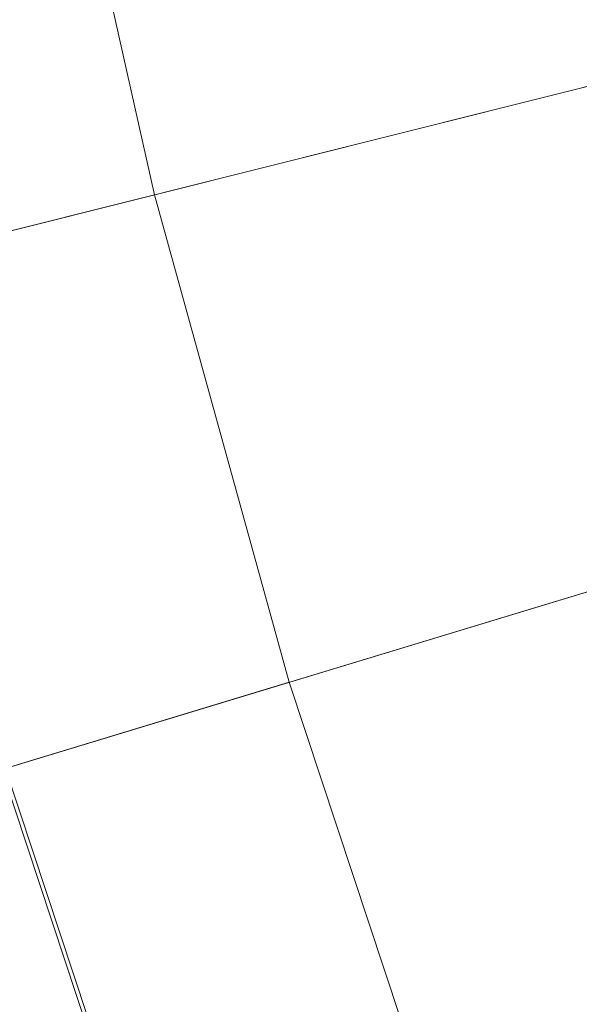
# Model space of a CAD drawing. Header units: millimetres. Extents: x -470 to -19, y 446 to 896.
# Tile 180 of 256: x -450 to -438, y 604 to 624. Entities that reach past the tile are written whole.
import ezdxf

# ---------------------------------------------------------------- set-up
doc = ezdxf.new("R2010")
doc.units = ezdxf.units.MM
doc.header["$LTSCALE"] = 20
doc.layers.add('LUCIDO_1', color=1, linetype='Continuous', lineweight=20, true_color=0xff0000)
doc.layers.add('Nessuna', color=7, linetype='Continuous', lineweight=9)

# ---------------------------------------------------------------- blocks, each defined once
blk = doc.blocks.new('Group-1')
at = {"layer": 'LUCIDO_1', "color": 5, "linetype": 'Continuous', "lineweight": 9, "transparency": 33554687}
for points in [[(-367.232, 646.614, -10106.271), (-365.89, 640.628, -10106.271), (-456.663, 617.89, -10106.271), (-459.009, 628.359, -10106.271)], [(-455.086, 629.139, -10081.271), (-452.783, 618.862, -10081.271), (-365.89, 640.628, -10081.271), (-367.232, 646.614, -10081.271)], [(-365.89, 640.628, -10106.271), (-364.253, 634.715, -10106.271), (-453.8, 607.551, -10106.271), (-456.663, 617.89, -10106.271)], [(-452.783, 618.862, -10081.271), (-449.972, 608.712, -10081.271), (-364.253, 634.715, -10081.271), (-365.89, 640.628, -10081.271)], [(-364.253, 634.715, -10106.271), (-362.327, 628.89, -10106.271), (-450.432, 597.366, -10106.271), (-453.8, 607.551, -10106.271)], [(-449.972, 608.712, -10081.271), (-446.666, 598.713, -10081.271), (-362.327, 628.89, -10081.271), (-364.253, 634.715, -10081.271)], [(-463.837, 627.399, -9392.271), (-461.437, 616.694, -9392.271), (-446.887, 620.339, -9392.271), (-449.125, 630.325, -9392.271)], [(-449.125, 630.325, -9417.271), (-446.887, 620.339, -9417.271), (-456.587, 617.909, -9417.271), (-458.933, 628.374, -9417.271)], [(-449.125, 630.325, -9392.271), (-446.887, 620.339, -9392.271), (-446.887, 620.339, -9417.271), (-449.125, 630.325, -9417.271)], [(-362.327, 628.89, -10106.271), (-360.118, 623.166, -10106.271), (-446.57, 587.357, -10106.271), (-450.432, 597.366, -10106.271)], [(-446.666, 598.713, -10081.271), (-442.874, 588.888, -10081.271), (-360.118, 623.166, -10081.271), (-362.327, 628.89, -10081.271)], [(-360.118, 623.166, -10106.271), (-357.632, 617.557, -10106.271), (-442.223, 577.549, -10106.271), (-446.57, 587.357, -10106.271)], [(-442.874, 588.888, -10081.271), (-438.607, 579.259, -10081.271), (-357.632, 617.557, -10081.271), (-360.118, 623.166, -10081.271)], [(-461.437, 616.694, -9392.271), (-458.51, 606.122, -9392.271), (-444.156, 610.477, -9392.271), (-446.887, 620.339, -9392.271)], [(-446.887, 620.339, -9417.271), (-444.156, 610.477, -9417.271), (-453.725, 607.574, -9417.271), (-456.587, 617.909, -9417.271)], [(-446.887, 620.339, -9392.271), (-444.156, 610.477, -9392.271), (-444.156, 610.477, -9417.271), (-446.887, 620.339, -9417.271)], [(-357.632, 617.557, -10106.271), (-354.876, 612.076, -10106.271), (-437.403, 567.965, -10106.271), (-442.223, 577.549, -10106.271)], [(-438.607, 579.259, -10081.271), (-433.875, 569.85, -10081.271), (-354.876, 612.076, -10081.271), (-357.632, 617.557, -10081.271)], [(-458.51, 606.122, -9392.271), (-455.066, 595.708, -9392.271), (-440.943, 600.761, -9392.271), (-444.156, 610.477, -9392.271)], [(-444.156, 610.477, -9417.271), (-440.943, 600.761, -9417.271), (-450.358, 597.392, -9417.271), (-453.725, 607.574, -9417.271)], [(-444.156, 610.477, -9392.271), (-440.943, 600.761, -9392.271), (-440.943, 600.761, -9417.271), (-444.156, 610.477, -9417.271)], [(-453.8, 607.551, -10093.271), (-450.432, 597.366, -10093.271), (-446.666, 598.713, -10093.271), (-449.972, 608.712, -10093.271)], [(-449.898, 608.735, -9417.271), (-446.592, 598.739, -9417.271), (-450.358, 597.392, -9417.271), (-453.725, 607.574, -9417.271)], [(-453.725, 607.574, -10005.271), (-450.358, 597.392, -10005.271), (-446.592, 598.739, -10005.271), (-449.898, 608.735, -10005.271)], [(-449.898, 608.735, -10005.271), (-446.592, 598.739, -10005.271), (-450.358, 597.392, -10005.271), (-453.725, 607.574, -10005.271)], [(-453.725, 607.574, -10093.271), (-450.358, 597.392, -10093.271), (-446.592, 598.739, -10093.271), (-449.898, 608.735, -10093.271)], [(-449.972, 608.712, -10093.271), (-446.666, 598.713, -10093.271), (-446.666, 598.713, -10081.271), (-449.972, 608.712, -10081.271)], [(-449.898, 608.735, -10005.271), (-446.592, 598.739, -10005.271), (-446.592, 598.739, -9417.271), (-449.898, 608.735, -9417.271)], [(-449.898, 608.735, -10093.271), (-446.592, 598.739, -10093.271), (-446.592, 598.739, -10005.271), (-449.898, 608.735, -10005.271)]]:
    blk.add_3dface(points, dxfattribs=at)

msp = doc.modelspace()

# ---------------------------------------------------------------- block references
at = {"layer": 'Nessuna', "color": 5, "true_color": 0x0000ff, "transparency": 33554687}
msp.add_blockref('Group-1', (0, 0), dxfattribs=at)

doc.saveas('drawing.dxf')
